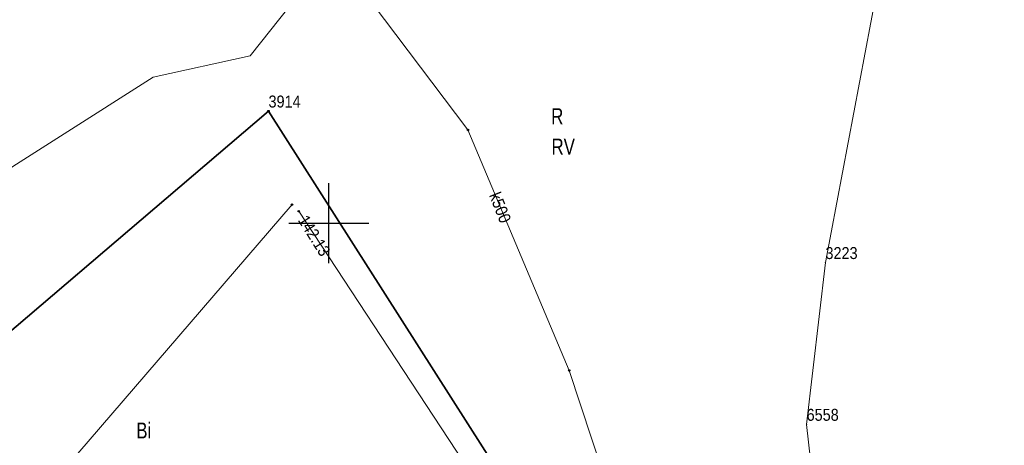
# Model space of a CAD drawing. Header units: metres. Extents: x 5551907 to 5556416, y 5709283 to 5712755.
# Tile 85 of 100: x 5554531 to 5554592, y 5710786 to 5710813. Entities that reach past the tile are written whole.
import ezdxf
from ezdxf.enums import TextEntityAlignment as Align

# ---------------------------------------------------------------- set-up
doc = ezdxf.new("R2010")
doc.units = ezdxf.units.M
doc.linetypes.add('219-500', pattern=[0])
doc.layers.get('0').update_dxf_attribs({"color": 2, "lineweight": 5})
doc.styles.get("Standard").update_dxf_attribs({"font": 'Working1250', "width": 0.75})
doc.linetypes.add('902-500', pattern='A,3.75,0,[1,ksztalty.shx,S=0.5,R=0,X=0,Y=0],3.75', length=7.5)

# ---------------------------------------------------------------- blocks, each defined once
blk = doc.blocks.new('203')
at = {"linetype": 'Continuous', "lineweight": 0}
h = blk.add_hatch(color=0, dxfattribs=at)
edge = h.paths.add_edge_path()
edge.add_arc((0, 0), 0.045, 0, 360)
blk = doc.blocks.new('PW01')
at = {"linetype": 'Continuous', "lineweight": 13}
h = blk.add_hatch(color=0, dxfattribs=at)
edge = h.paths.add_edge_path()
edge.add_arc((0, 0), 0.045, 0, 360)
blk = doc.blocks.new('PIKIETAW1891')
at = {"color": 0}
blk.add_circle((0, 0), 0.045, dxfattribs=at)
blk = doc.blocks.new('RAMKA500K')
at = {"color": 0}
for p, q in [((150, 47.5), (150, 52.5)), ((147.5, 50), (152.5, 50))]:
    blk.add_line(p, q, dxfattribs=at)

msp = doc.modelspace()

# ---------------------------------------------------------------- linework, layer by layer
at = {"layer": '217-kontur klasyfikacyjny', "color": 3, "linetype": 'CONTINUOUS', "lineweight": 18, "flags": 128}
for points in [[(5554551.29, 5710818.31), (5554545.08, 5710810.47)], [(5554581.05, 5710797.53), (5554584.6, 5710816.32)], [(5554545.08, 5710810.47), (5554539.01, 5710809.13)], [(5554539.01, 5710809.13), (5554521.62, 5710798.06)], [(5554522.47, 5710786.74), (5554546.23, 5710807.01)], [(5554546.23, 5710807.01), (5554570.1, 5710769.56)], [(5554579.87, 5710787.41), (5554581.05, 5710797.53)], [(5554582.28, 5710766.06), (5554579.87, 5710787.41)]]:
    msp.add_lwpolyline(points, dxfattribs=at)
at = {"layer": '218-kontur użytku gruntowego', "color": 3, "linetype": 'CONTINUOUS', "lineweight": 18, "flags": 128}
for points in [[(5554551.29, 5710818.31), (5554545.08, 5710810.47)], [(5554581.05, 5710797.53), (5554584.6, 5710816.32)], [(5554545.08, 5710810.47), (5554539.01, 5710809.13)], [(5554539.01, 5710809.13), (5554521.62, 5710798.06)], [(5554522.47, 5710786.74), (5554546.23, 5710807.01)], [(5554546.23, 5710807.01), (5554522.47, 5710786.74)], [(5554546.23, 5710807.01), (5554570.1, 5710769.56)], [(5554570.1, 5710769.56), (5554546.23, 5710807.01)], [(5554579.87, 5710787.41), (5554581.05, 5710797.53)], [(5554582.28, 5710766.06), (5554579.87, 5710787.41)]]:
    msp.add_lwpolyline(points, dxfattribs=at)
at = {"layer": '219-działka ewidencyjna', "color": 7, "linetype": '219-500', "lineweight": 18, "flags": 128}
for points in [[(5554584.6, 5710816.32), (5554581.05, 5710797.53)], [(5554546.23, 5710807.01), (5554522.47, 5710786.74)], [(5554546.23, 5710807.01), (5554570.1, 5710769.56)], [(5554581.05, 5710797.53), (5554579.87, 5710787.41)], [(5554579.87, 5710787.41), (5554582.28, 5710766.06)]]:
    msp.add_lwpolyline(points, dxfattribs=at)
at = {"layer": 'ogrodzenie trwałe', "color": 7, "linetype": '902-500', "lineweight": 35, "flags": 128}
msp.add_lwpolyline([(5554537.13, 5710772.4), (5554533.93, 5710770.3), (5554533.1, 5710771.56), (5554529.62, 5710776.41), (5554522.47, 5710786.74), (5554546.23, 5710807.01), (5554570.1, 5710769.56), (5554570.31, 5710766.89), (5554570.42, 5710763.32)], dxfattribs=at)
at = {"layer": 'przewód kanalizacyjny', "color": 34, "linetype": 'CONTINUOUS', "lineweight": 18, "flags": 128}
msp.add_lwpolyline([(5554550.16, 5710816.74), (5554551.23, 5710815.75), (5554558.7, 5710805.83), (5554565.03, 5710790.79), (5554569.97, 5710775.81), (5554571.25, 5710771.67), (5554574.29, 5710754.32)], dxfattribs=at)
at = {"layer": 'przewód wodociągowy', "color": 5, "linetype": 'CONTINUOUS', "lineweight": 18, "flags": 128}
for points in [[(5554548.12, 5710800.75), (5554565.92, 5710773.65), (5554580.91, 5710776.23), (5554594.37, 5710780.63), (5554595.35, 5710781.08), (5554595.91, 5710781.84), (5554601.48, 5710791.82), (5554610.31, 5710812.98), (5554610.32, 5710812.97), (5554614.39, 5710822.74), (5554620.02, 5710826.05), (5554626.59, 5710828.9), (5554626.59, 5710828.89), (5554641.8, 5710836.05), (5554655.05, 5710840.58), (5554667.94, 5710844.7), (5554680.59, 5710848.59), (5554682.8, 5710849.32), (5554685.39, 5710850.22)], [(5554432.2, 5710673.29), (5554428.39, 5710680.96), (5554431.46, 5710683.98), (5554443.08, 5710697.11), (5554484.27, 5710723.03), (5554490.4, 5710731.32), (5554502.62, 5710741.42), (5554508.47, 5710765.21), (5554514.79, 5710770.05), (5554528.05, 5710778.75), (5554531.04, 5710781.79), (5554531.48, 5710782.3), (5554547.7, 5710801.16)]]:
    msp.add_lwpolyline(points, dxfattribs=at)

# ---------------------------------------------------------------- block references
at = {"layer": '203-punkt graniczny', "color": 7, "linetype": 'CONTINUOUS', "lineweight": 18}
for p in [(5554546.23, 5710807.01), (5554581.05, 5710797.53), (5554579.87, 5710787.41)]:
    msp.add_blockref('203', p, dxfattribs=at)
at = {"layer": 'Punkt roboczy BDOT GESUT K1', "color": 6, "linetype": 'CONTINUOUS', "lineweight": 18}
for p in [(5554546.23, 5710807.01), (5554558.7, 5710805.83), (5554547.7, 5710801.16), (5554548.12, 5710800.75), (5554548.12, 5710800.75), (5554565.03, 5710790.79)]:
    msp.add_blockref('PIKIETAW1891', p, dxfattribs=at)
at = {"layer": 'rzedna', "color": 5, "linetype": 'CONTINUOUS', "lineweight": 18}
msp.add_blockref('PW01', (5554548.12, 5710800.75), dxfattribs=at)
at = {"layer": 'Wstawianie ramki sekcyjnej z opisem', "color": 7, "linetype": 'CONTINUOUS', "lineweight": 13}
msp.add_blockref('RAMKA500K', (5554400, 5710750), dxfattribs=at)
msp.add_blockref('RAMKA500K', (5554400, 5710750), dxfattribs=at)
msp.add_blockref('RAMKA500K', (5554400, 5710750), dxfattribs=at)
msp.add_blockref('RAMKA500K', (5554400, 5710750), dxfattribs=at)

# ---------------------------------------------------------------- texts
at = {"layer": '203-punkt graniczny-Atr103', "color": 7, "width": 0.9}
for s, p in [('3914', (5554546.23, 5710807.01)), ('3914', (5554546.23, 5710807.01)), ('3223', (5554581.05, 5710797.53)), ('3223', (5554581.05, 5710797.53)), ('6558', (5554579.87, 5710787.41)), ('6558', (5554579.87, 5710787.41))]:
    msp.add_text(s, height=0.75, dxfattribs=at).set_placement(p, align=Align.BOTTOM_LEFT)
at = {"layer": '209-oznaczenie konturu klasyfikacyjnego', "color": 3, "linetype": 'CONTINUOUS', "lineweight": 18, "width": 0.79}
msp.add_text('RV', height=1, dxfattribs=at).set_placement((5554563.92, 5710805.29), align=Align.TOP_LEFT)
at = {"layer": '210-oznaczenie konturu użytku gruntowego', "color": 3, "linetype": 'CONTINUOUS', "lineweight": 18, "width": 0.79}
for s, p in [('R', (5554563.9, 5710806.19)), ('Bi', (5554537.96, 5710786.53))]:
    msp.add_text(s, height=1, dxfattribs=at).set_placement(p)
at = {"layer": 'przewód kanalizacyjny-Atr1', "color": 34, "width": 0.9}
msp.add_text('k500', height=0.75, rotation=291.534, dxfattribs=at).set_placement((5554560.36, 5710801.89), align=Align.MIDDLE_LEFT)
at = {"layer": 'rzedna-Atr2', "color": 5, "width": 0.9}
msp.add_text('142.13', height=0.75, rotation=-58.011, dxfattribs=at).set_placement((5554548.36, 5710800.39), align=Align.MIDDLE_LEFT)

doc.saveas('drawing.dxf')
